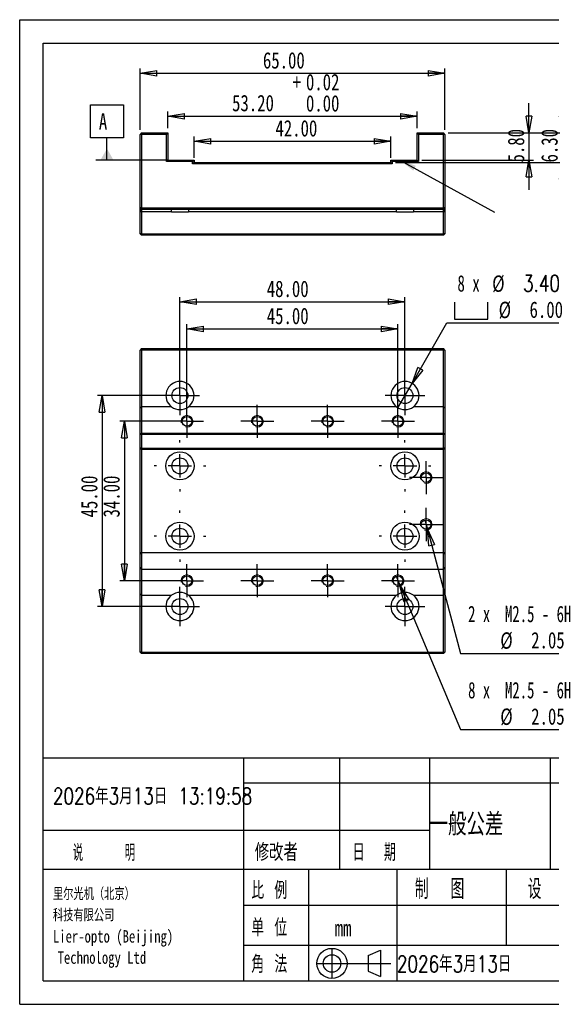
# Model space of a CAD drawing. Header units: millimetres. Extents: x 0 to 297, y 0 to 210.
# Tile 1 of 2: x 0 to 113, y 0 to 210. Entities that reach past the tile are written whole.
import ezdxf

# ---------------------------------------------------------------- set-up
doc = ezdxf.new("R2010")
doc.units = ezdxf.units.MM
doc.layers.add('图层0', color=7, linetype='Continuous', lineweight=25)
doc.styles.add('SLDTEXTSTYLE0', font='TXT', dxfattribs={"width": 0.75, "bigfont": 'bigfont'})
doc.styles.add('SLDTEXTSTYLE1', font='TXT', dxfattribs={"width": 0.75})
doc.styles.add('SLDTEXTSTYLE10', font='TXT', dxfattribs={"width": 0.660714})
doc.styles.add('SLDTEXTSTYLE2', font='TXT', dxfattribs={"width": 0.666667, "bigfont": 'bigfont'})
doc.styles.add('SLDTEXTSTYLE5', font='TXT', dxfattribs={"width": 0.666667})
doc.styles.add('SLDTEXTSTYLE8', font='TXT', dxfattribs={"width": 0.625, "bigfont": 'bigfont'})
doc.styles.add('SLDTEXTSTYLE9', font='TXT', dxfattribs={"width": 0.571429, "bigfont": 'bigfont'})
doc.dimstyles.new('SLDDIMSTYLE0', dxfattribs={"dimtxt": 3.5, "dimasz": 3.556, "dimexe": 0, "dimexo": 0.0625, "dimgap": 0.875, "dimtad": 0, "dimtih": 1, "dimtoh": 1, "dimrnd": 1e-09, "dimzin": 4, "dimdsep": 46, "dimtxsty": 'SLDTEXTSTYLE1', "dimblk1": 'NONE', "dimblk2": 'CLOSED', "dimsah": 1, "dimcen": 0, "dimadec": 0, "dimazin": 1, "dimtfac": 1, "dimtmove": 0, "dimatfit": 3, "dimldrblk": 'NONE', "dimfxl": 0, "dimfrac": 2, "dimtolj": 1, "dimtzin": 12, "dimarcsym": 0})
doc.dimstyles.new('SLDDIMSTYLE1', dxfattribs={"dimtxt": 3.5, "dimasz": 3.556, "dimexe": 0, "dimexo": 0.0625, "dimgap": 0.875, "dimtad": 0, "dimtih": 1, "dimtoh": 1, "dimdec": 6, "dimrnd": 1e-09, "dimzin": 12, "dimdsep": 46, "dimtxsty": 'SLDTEXTSTYLE1', "dimblk1": 'NONE', "dimblk2": 'CLOSED', "dimsah": 1, "dimcen": 0, "dimadec": 0, "dimazin": 3, "dimtfac": 1, "dimtmove": 0, "dimatfit": 3, "dimldrblk": 'NONE', "dimfxl": 0, "dimfrac": 2, "dimtolj": 1, "dimtzin": 12, "dimarcsym": 0})
doc.dimstyles.new('SLDDIMSTYLE2', dxfattribs={"dimtxt": 3.5, "dimasz": 3.556, "dimexe": 0, "dimexo": 0.0625, "dimgap": 0.875, "dimtad": 1, "dimrnd": 1e-09, "dimzin": 4, "dimdsep": 46, "dimtxsty": 'SLDTEXTSTYLE1', "dimblk1": 'CLOSED', "dimblk2": 'CLOSED', "dimsah": 1, "dimcen": 0.09, "dimadec": 0, "dimazin": 1, "dimtfac": 1, "dimtofl": 0, "dimtmove": 0, "dimatfit": 3, "dimldrblk": 'CLOSED', "dimfxl": 0, "dimfrac": 2, "dimtolj": 1, "dimtzin": 12, "dimarcsym": 0})
doc.dimstyles.new('SLDDIMSTYLE3', dxfattribs={"dimtxt": 3.5, "dimasz": 3.556, "dimexe": 0, "dimexo": 0.0625, "dimgap": 0.875, "dimtad": 1, "dimrnd": 1e-09, "dimzin": 4, "dimdsep": 46, "dimtxsty": 'SLDTEXTSTYLE1', "dimblk1": 'CLOSED', "dimblk2": 'CLOSED', "dimsah": 1, "dimcen": 0.09, "dimadec": 0, "dimazin": 1, "dimtfac": 1, "dimtmove": 0, "dimatfit": 0, "dimldrblk": 'CLOSED', "dimfxl": 0, "dimfrac": 2, "dimtolj": 1, "dimtzin": 12, "dimarcsym": 0})
doc.dimstyles.new('SLDDIMSTYLE6', dxfattribs={"dimtxt": 0.18, "dimasz": 3.556, "dimexe": 0, "dimexo": 0.0625, "dimgap": 0, "dimtad": 0, "dimtih": 1, "dimtoh": 1, "dimdec": 0, "dimrnd": 1e-09, "dimzin": 0, "dimdsep": 46, "dimtxsty": 'Standard', "dimsah": 1, "dimcen": 0.09, "dimadec": 0, "dimazin": 0, "dimtfac": 3.556, "dimtdec": 0, "dimtofl": 0, "dimtmove": 0, "dimatfit": 3, "dimfxl": 0, "dimfrac": 2, "dimtolj": 1, "dimtzin": 0, "dimarcsym": 0})
doc.dimstyles.new('SLDDIMSTYLE7', dxfattribs={"dimtxt": 3.5, "dimasz": 3.556, "dimexe": 0, "dimexo": 0.0625, "dimgap": 0.875, "dimtad": 1, "dimrnd": 1e-09, "dimzin": 4, "dimdsep": 46, "dimtxsty": 'SLDTEXTSTYLE1', "dimblk1": 'CLOSED', "dimblk2": 'CLOSED', "dimsah": 1, "dimcen": 0.09, "dimadec": 0, "dimazin": 1, "dimtol": 1, "dimtp": 0.02, "dimtfac": 1, "dimtofl": 0, "dimtmove": 0, "dimatfit": 3, "dimldrblk": 'CLOSED', "dimfxl": 0, "dimfrac": 2, "dimtolj": 1, "dimtzin": 0, "dimarcsym": 0})

# ---------------------------------------------------------------- blocks, each defined once
blk = doc.blocks.new('_Closed')
at = {"color": 0, "linetype": 'ByBlock', "lineweight": -2}
for p, q in [((-1, 0.166667), (0, 0)), ((-1, 0.166667), (-1, -0.166667)), ((0, 0), (-1, -0.166667)), ((0, 0), (-1, 0))]:
    blk.add_line(p, q, dxfattribs=at)
blk = doc.blocks.new('SW_SYMBOL_HOLE_SPOT')
at = {"layer": '图层0', "color": 0}
for p, q in [((0, 875), (0, 75)), ((1600, 75), (1600, 875)), ((0, 75), (1600, 75))]:
    blk.add_line(p, q, dxfattribs=at)
blk = doc.blocks.new('SW_SYMBOL_HOLE_DEPTH')
at = {"layer": '图层0', "color": 0}
for p, q in [((0, 875), (800, 875)), ((100, 555), (400, 75)), ((400, 875), (400, 75)), ((700, 555), (400, 75))]:
    blk.add_line(p, q, dxfattribs=at)
blk = doc.blocks.new('_D')
at = {"layer": '图层0'}
for p, q in [((83.68, 132.44), (91.13, 145.34)), ((91.13, 145.34), (137.01, 145.34)), ((80.68, 127.24), (83.68, 132.44))]:
    blk.add_line(p, q, dxfattribs=at)
at = {"layer": '图层0', "xscale": 0.004470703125, "yscale": 0.004470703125, "zscale": 0.004470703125}
for name, p in [('SW_SYMBOL_HOLE_SPOT', (92.72, 145.82)), ('SW_SYMBOL_HOLE_DEPTH', (119.08, 145.82))]:
    blk.add_blockref(name, p, dxfattribs=at)
at = {"layer": '图层0', "xscale": 3.556, "yscale": 3.556, "rotation": 240.0000000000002}
blk.add_blockref('_Closed', (83.68, 132.44, 5.4), dxfattribs=at)
at = {"layer": '图层0', "char_height": 3.5, "attachment_point": 1}
for s, insert, style in [('8 x', (93.37, 155.51), 'SLDTEXTSTYLE5'), ('%%c', (100.78, 155.46), 'SLDTEXTSTYLE1'), ('3.40 完全贯穿', (107.37, 155.51), 'SLDTEXTSTYLE0'), ('%%c', (102.16, 149.85), 'SLDTEXTSTYLE1'), ('6.00', (108.75, 149.9), 'SLDTEXTSTYLE1'), ('11.00', (125.39, 149.9), 'SLDTEXTSTYLE1')]:
    blk.add_mtext(s, dxfattribs=dict(at, insert=insert, style=style))
blk = doc.blocks.new('_None')
blk = doc.blocks.new('_D_1')
at = {"layer": '图层0'}
for p, q in [((80.28, 91.28), (81.08, 89.39)), ((81.08, 89.39), (94.05, 58.58)), ((94.05, 58.58), (141.65, 58.58))]:
    blk.add_line(p, q, dxfattribs=at)
at = {"layer": '图层0', "xscale": 3.556, "yscale": 3.556, "rotation": 112.8309004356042}
blk.add_blockref('_Closed', (81.08, 89.39, 5.4), dxfattribs=at)
at = {"layer": '图层0', "xscale": 0.004470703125, "yscale": 0.004470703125, "zscale": 0.004470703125}
for p in [(126.3, 64.67), (119.43, 59.06)]:
    blk.add_blockref('SW_SYMBOL_HOLE_DEPTH', p, dxfattribs=at)
at = {"layer": '图层0', "char_height": 3.5, "attachment_point": 1}
for s, insert, style in [('8 x  M2.5 - 6H', (95.64, 68.75), 'SLDTEXTSTYLE10'), ('5.00', (132.62, 68.75), 'SLDTEXTSTYLE1'), ('%%c', (102.51, 63.09), 'SLDTEXTSTYLE1'), ('2.05', (109.1, 63.14), 'SLDTEXTSTYLE1'), ('6.35', (125.74, 63.14), 'SLDTEXTSTYLE1')]:
    blk.add_mtext(s, dxfattribs=dict(at, insert=insert, style=style))
blk = doc.blocks.new('_D_2')
at = {"layer": '图层0'}
for p, q in [((86.42, 103.33), (86.95, 101.35)), ((86.95, 101.35), (94.05, 74.83)), ((94.05, 74.83), (141.65, 74.83))]:
    blk.add_line(p, q, dxfattribs=at)
at = {"layer": '图层0', "xscale": 3.556, "yscale": 3.556, "rotation": 105.0000000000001}
blk.add_blockref('_Closed', (86.95, 101.35, 5.4), dxfattribs=at)
at = {"layer": '图层0', "xscale": 0.004470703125, "yscale": 0.004470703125, "zscale": 0.004470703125}
for p in [(126.3, 80.93), (119.43, 75.32)]:
    blk.add_blockref('SW_SYMBOL_HOLE_DEPTH', p, dxfattribs=at)
at = {"layer": '图层0', "char_height": 3.5, "attachment_point": 1}
for s, insert, style in [('2 x  M2.5 - 6H', (95.64, 85.01), 'SLDTEXTSTYLE10'), ('5.00', (132.62, 85.01), 'SLDTEXTSTYLE1'), ('%%c', (102.51, 79.34), 'SLDTEXTSTYLE1'), ('2.05', (109.1, 79.4), 'SLDTEXTSTYLE1'), ('6.35', (125.74, 79.4), 'SLDTEXTSTYLE1')]:
    blk.add_mtext(s, dxfattribs=dict(at, insert=insert, style=style))
blk = doc.blocks.new('_D_3')
at = {"layer": '图层0'}
for p, q in [((34.18, 130.84), (34.18, 150.84)), ((34.18, 149.84), (82.18, 149.84)), ((82.18, 130.84), (82.18, 150.84))]:
    blk.add_line(p, q, dxfattribs=at)
at = {"layer": '图层0', "xscale": 3.556, "yscale": 3.556, "rotation": 180.0000000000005}
blk.add_blockref('_Closed', (34.18, 149.84, 5.4), dxfattribs=at)
at = {"layer": '图层0', "xscale": 3.556, "yscale": 3.556}
blk.add_blockref('_Closed', (82.18, 149.84, 5.4), dxfattribs=at)
at = {"layer": '图层0', "insert": (52.7, 154.35), "char_height": 3.5, "attachment_point": 1, "style": 'SLDTEXTSTYLE1'}
blk.add_mtext('48.00', dxfattribs=at)
blk = doc.blocks.new('_D_4')
at = {"layer": '图层0'}
for p, q in [((33.18, 129.84), (16.58, 129.84)), ((17.58, 129.84), (17.58, 84.84)), ((33.18, 84.84), (16.58, 84.84))]:
    blk.add_line(p, q, dxfattribs=at)
at = {"layer": '图层0', "xscale": 3.556, "yscale": 3.556}
for p, rotation in [((17.58, 129.84, 5.4), 90.0000000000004), ((17.58, 84.84, 5.4), 270.0000000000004)]:
    blk.add_blockref('_Closed', p, dxfattribs=dict(at, rotation=rotation))
at = {"layer": '图层0', "insert": (13.07, 103.84), "char_height": 3.5, "attachment_point": 1, "rotation": 90, "style": 'SLDTEXTSTYLE1'}
blk.add_mtext('45.00', dxfattribs=at)
blk = doc.blocks.new('_D_5')
at = {"layer": '图层0'}
for p, q in [((34.68, 124.34), (21.33, 124.34)), ((22.33, 124.34), (22.33, 90.34)), ((34.68, 90.34), (21.33, 90.34))]:
    blk.add_line(p, q, dxfattribs=at)
at = {"layer": '图层0', "xscale": 3.556, "yscale": 3.556}
for p, rotation in [((22.33, 124.34, 5.4), 90.0000000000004), ((22.33, 90.34, 5.4), 270.0000000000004)]:
    blk.add_blockref('_Closed', p, dxfattribs=dict(at, rotation=rotation))
at = {"layer": '图层0', "insert": (17.82, 103.84), "char_height": 3.5, "attachment_point": 1, "rotation": 90, "style": 'SLDTEXTSTYLE1'}
blk.add_mtext('34.00', dxfattribs=at)
blk = doc.blocks.new('_D_6')
at = {"layer": '图层0'}
for p, q in [((35.68, 125.34), (35.68, 145.05)), ((80.68, 125.34), (80.68, 145.05)), ((35.68, 144.05), (80.68, 144.05))]:
    blk.add_line(p, q, dxfattribs=at)
at = {"layer": '图层0', "xscale": 3.556, "yscale": 3.556, "rotation": 180.0000000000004}
blk.add_blockref('_Closed', (35.68, 144.05, 5.4), dxfattribs=at)
at = {"layer": '图层0', "xscale": 3.556, "yscale": 3.556}
blk.add_blockref('_Closed', (80.68, 144.05, 5.4), dxfattribs=at)
at = {"layer": '图层0', "insert": (52.7, 148.57), "char_height": 3.5, "attachment_point": 1, "style": 'SLDTEXTSTYLE1'}
blk.add_mtext('45.00', dxfattribs=at)
blk = doc.blocks.new('SW_CENTERMARKSYMBOL_0')
at = {"layer": '图层0', "color": 0}
for p, q in [((0, 2.5), (0, 3.525)), ((0, 0), (0, 2.5)), ((-2.5, 0), (-3.525, 0)), ((0, 0), (-2.5, 0)), ((0, 0), (0, -2.5)), ((0, 0), (2.5, 0)), ((2.5, 0), (3.525, 0)), ((0, -2.5), (0, -3.525))]:
    blk.add_line(p, q, dxfattribs=at)
blk = doc.blocks.new('SW_CENTERMARKSYMBOL_1')
at = {"layer": '图层0', "color": 0}
for p, q in [((0, 2.5), (0, 3.525)), ((0, 0), (0, 2.5)), ((-2.5, 0), (-3.525, 0)), ((0, 0), (-2.5, 0)), ((0, 0), (0, -2.5)), ((0, 0), (2.5, 0)), ((2.5, 0), (3.525, 0)), ((0, -2.5), (0, -3.525))]:
    blk.add_line(p, q, dxfattribs=at)
blk = doc.blocks.new('SW_CENTERMARKSYMBOL_2')
at = {"layer": '图层0', "color": 0}
for p, q in [((0, 2.5), (0, 3.525)), ((0, 0), (0, 2.5)), ((-2.5, 0), (-3.525, 0)), ((0, 0), (-2.5, 0)), ((0, 0), (0, -2.5)), ((0, 0), (2.5, 0)), ((2.5, 0), (3.525, 0)), ((0, -2.5), (0, -3.525))]:
    blk.add_line(p, q, dxfattribs=at)
blk = doc.blocks.new('SW_CENTERMARKSYMBOL_3')
at = {"layer": '图层0', "color": 0}
for p, q in [((0, 2.5), (0, 3.525)), ((0, 0), (0, 2.5)), ((-2.5, 0), (-3.525, 0)), ((0, 0), (-2.5, 0)), ((0, 0), (0, -2.5)), ((0, 0), (2.5, 0)), ((2.5, 0), (3.525, 0)), ((0, -2.5), (0, -3.525))]:
    blk.add_line(p, q, dxfattribs=at)
blk = doc.blocks.new('SW_CENTERMARKSYMBOL_4')
at = {"layer": '图层0', "color": 0}
for p, q in [((0, 2.5), (0, 3.525)), ((0, 0), (0, 2.5)), ((-2.5, 0), (-3.525, 0)), ((0, 0), (-2.5, 0)), ((0, 0), (0, -2.5)), ((0, 0), (2.5, 0)), ((2.5, 0), (3.525, 0)), ((0, -2.5), (0, -3.525))]:
    blk.add_line(p, q, dxfattribs=at)
blk = doc.blocks.new('SW_CENTERMARKSYMBOL_5')
at = {"layer": '图层0', "color": 0}
for p, q in [((0, 2.5), (0, 3.525)), ((0, 0), (0, 2.5)), ((-2.5, 0), (-3.525, 0)), ((0, 0), (-2.5, 0)), ((0, 0), (0, -2.5)), ((0, 0), (2.5, 0)), ((2.5, 0), (3.525, 0)), ((0, -2.5), (0, -3.525))]:
    blk.add_line(p, q, dxfattribs=at)
blk = doc.blocks.new('SW_CENTERMARKSYMBOL_6')
at = {"layer": '图层0', "color": 0}
for p, q in [((0, 2.5), (0, 3.525)), ((0, 0), (0, 2.5)), ((-2.5, 0), (-3.525, 0)), ((0, 0), (-2.5, 0)), ((0, 0), (0, -2.5)), ((0, 0), (2.5, 0)), ((2.5, 0), (3.525, 0)), ((0, -2.5), (0, -3.525))]:
    blk.add_line(p, q, dxfattribs=at)
blk = doc.blocks.new('SW_CENTERMARKSYMBOL_7')
at = {"layer": '图层0', "color": 0}
for p, q in [((0, 2.5), (0, 3.525)), ((0, 0), (0, 2.5)), ((-2.5, 0), (-3.525, 0)), ((0, 0), (-2.5, 0)), ((0, 0), (0, -2.5)), ((0, 0), (2.5, 0)), ((2.5, 0), (3.525, 0)), ((0, -2.5), (0, -3.525))]:
    blk.add_line(p, q, dxfattribs=at)
blk = doc.blocks.new('SW_CENTERMARKSYMBOL_8')
at = {"layer": '图层0', "color": 0}
for p, q in [((0, 2.5), (0, 4.2)), ((0, 0), (0, 2.5)), ((-2.5, 0), (-4.2, 0)), ((0, 0), (-2.5, 0)), ((0, 0), (0, -2.5)), ((0, 0), (2.5, 0)), ((2.5, 0), (4.2, 0)), ((0, -2.5), (0, -4.2))]:
    blk.add_line(p, q, dxfattribs=at)
blk = doc.blocks.new('SW_CENTERMARKSYMBOL_9')
at = {"layer": '图层0', "color": 0}
for p, q in [((0, 5), (0, 5.5)), ((0, 0), (0, 2.5)), ((-5, 0), (-5.5, 0)), ((0, 0), (-2.5, 0)), ((0, 0), (0, -2.5)), ((0, 0), (2.5, 0)), ((5, 0), (5.5, 0)), ((0, -5), (0, -5.5))]:
    blk.add_line(p, q, dxfattribs=at)
blk = doc.blocks.new('SW_CENTERMARKSYMBOL_10')
at = {"layer": '图层0', "color": 0}
for p, q in [((0, 5), (0, 5.5)), ((0, 0), (0, 2.5)), ((-5, 0), (-5.5, 0)), ((0, 0), (-2.5, 0)), ((0, 0), (0, -2.5)), ((0, 0), (2.5, 0)), ((5, 0), (5.5, 0)), ((0, -5), (0, -5.5))]:
    blk.add_line(p, q, dxfattribs=at)
blk = doc.blocks.new('SW_CENTERMARKSYMBOL_11')
at = {"layer": '图层0', "color": 0}
for p, q in [((0, 2.5), (0, 4.2)), ((0, 0), (0, 2.5)), ((-2.5, 0), (-4.2, 0)), ((0, 0), (-2.5, 0)), ((0, 0), (0, -2.5)), ((0, 0), (2.5, 0)), ((2.5, 0), (4.2, 0)), ((0, -2.5), (0, -4.2))]:
    blk.add_line(p, q, dxfattribs=at)
blk = doc.blocks.new('SW_CENTERMARKSYMBOL_12')
at = {"layer": '图层0', "color": 0}
for p, q in [((0, 2.5), (0, 4.2)), ((0, 0), (0, 2.5)), ((-2.5, 0), (-4.2, 0)), ((0, 0), (-2.5, 0)), ((0, 0), (0, -2.5)), ((0, 0), (2.5, 0)), ((2.5, 0), (4.2, 0)), ((0, -2.5), (0, -4.2))]:
    blk.add_line(p, q, dxfattribs=at)
blk = doc.blocks.new('SW_CENTERMARKSYMBOL_13')
at = {"layer": '图层0', "color": 0}
for p, q in [((0, 5), (0, 5.5)), ((0, 0), (0, 2.5)), ((-5, 0), (-5.5, 0)), ((0, 0), (-2.5, 0)), ((0, 0), (0, -2.5)), ((0, 0), (2.5, 0)), ((5, 0), (5.5, 0)), ((0, -5), (0, -5.5))]:
    blk.add_line(p, q, dxfattribs=at)
blk = doc.blocks.new('SW_CENTERMARKSYMBOL_14')
at = {"layer": '图层0', "color": 0}
for p, q in [((0, 5), (0, 5.5)), ((0, 0), (0, 2.5)), ((-5, 0), (-5.5, 0)), ((0, 0), (-2.5, 0)), ((0, 0), (0, -2.5)), ((0, 0), (2.5, 0)), ((5, 0), (5.5, 0)), ((0, -5), (0, -5.5))]:
    blk.add_line(p, q, dxfattribs=at)
blk = doc.blocks.new('SW_CENTERMARKSYMBOL_15')
at = {"layer": '图层0', "color": 0}
for p, q in [((0, 2.5), (0, 4.2)), ((0, 0), (0, 2.5)), ((-2.5, 0), (-4.2, 0)), ((0, 0), (-2.5, 0)), ((0, 0), (0, -2.5)), ((0, 0), (2.5, 0)), ((2.5, 0), (4.2, 0)), ((0, -2.5), (0, -4.2))]:
    blk.add_line(p, q, dxfattribs=at)
blk = doc.blocks.new('SW_CENTERMARKSYMBOL_16')
at = {"layer": '图层0', "color": 0}
for p, q in [((0, 2.5), (0, 3.525)), ((0, 0), (0, 2.5)), ((-2.5, 0), (-3.525, 0)), ((0, 0), (-2.5, 0)), ((0, 0), (0, -2.5)), ((0, 0), (2.5, 0)), ((2.5, 0), (3.525, 0)), ((0, -2.5), (0, -3.525))]:
    blk.add_line(p, q, dxfattribs=at)
blk = doc.blocks.new('SW_CENTERMARKSYMBOL_17')
at = {"layer": '图层0', "color": 0}
for p, q in [((0, 2.5), (0, 3.525)), ((0, 0), (0, 2.5)), ((-2.5, 0), (-3.525, 0)), ((0, 0), (-2.5, 0)), ((0, 0), (0, -2.5)), ((0, 0), (2.5, 0)), ((2.5, 0), (3.525, 0)), ((0, -2.5), (0, -3.525))]:
    blk.add_line(p, q, dxfattribs=at)
blk = doc.blocks.new('_D_18')
at = {"layer": '图层0'}
for p, q in [((37.18, 180.54), (37.18, 185.08)), ((79.18, 180.54), (79.18, 185.08)), ((37.18, 184.08), (79.18, 184.08))]:
    blk.add_line(p, q, dxfattribs=at)
at = {"layer": '图层0', "xscale": 3.556, "yscale": 3.556, "rotation": 180.0000000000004}
blk.add_blockref('_Closed', (37.18, 184.08), dxfattribs=at)
at = {"layer": '图层0', "xscale": 3.556, "yscale": 3.556}
blk.add_blockref('_Closed', (79.18, 184.08), dxfattribs=at)
at = {"layer": '图层0', "insert": (54.55, 188.59), "char_height": 3.5, "attachment_point": 1, "style": 'SLDTEXTSTYLE1'}
blk.add_mtext('42.00', dxfattribs=at)
blk = doc.blocks.new('_D_19')
at = {"layer": '图层0'}
for p, q in [((31.58, 186.84), (31.58, 190.4)), ((31.58, 189.4), (84.78, 189.4)), ((84.78, 186.84), (84.78, 190.4))]:
    blk.add_line(p, q, dxfattribs=at)
at = {"layer": '图层0', "xscale": 3.556, "yscale": 3.556, "rotation": 180.0000000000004}
blk.add_blockref('_Closed', (31.58, 189.4), dxfattribs=at)
at = {"layer": '图层0', "xscale": 3.556, "yscale": 3.556}
blk.add_blockref('_Closed', (84.78, 189.4), dxfattribs=at)
at = {"layer": '图层0', "char_height": 3.5, "attachment_point": 1, "style": 'SLDTEXTSTYLE1'}
for s, insert in [('+', (58.23, 198.44)), ('0.02', (61.06, 198.44)), ('53.20', (45.3, 193.97)), ('0.00', (61.06, 193.91))]:
    blk.add_mtext(s, dxfattribs=dict(at, insert=insert))
blk = doc.blocks.new('_D_20')
at = {"layer": '图层0'}
for p, q in [((25.68, 186.54), (25.68, 199.57)), ((90.68, 186.54), (90.68, 199.57)), ((25.68, 198.57), (90.68, 198.57))]:
    blk.add_line(p, q, dxfattribs=at)
at = {"layer": '图层0', "xscale": 3.556, "yscale": 3.556, "rotation": 180.0000000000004}
blk.add_blockref('_Closed', (25.68, 198.57), dxfattribs=at)
at = {"layer": '图层0', "xscale": 3.556, "yscale": 3.556}
blk.add_blockref('_Closed', (90.68, 198.57), dxfattribs=at)
at = {"layer": '图层0', "insert": (51.88, 203.08), "char_height": 3.5, "attachment_point": 1, "style": 'SLDTEXTSTYLE1'}
blk.add_mtext('65.00', dxfattribs=at)
blk = doc.blocks.new('_D_21')
at = {"layer": '图层0'}
for p, q in [((108.62, 185.84), (108.62, 192.19)), ((91.38, 185.84), (109.62, 185.84)), ((108.62, 185.84), (108.62, 180.04)), ((85.78, 180.04), (109.62, 180.04)), ((108.62, 180.04), (108.62, 173.69))]:
    blk.add_line(p, q, dxfattribs=at)
at = {"layer": '图层0', "xscale": 3.556, "yscale": 3.556}
for p, rotation in [((108.62, 185.84), 270.0000000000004), ((108.62, 180.04), 90.0000000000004)]:
    blk.add_blockref('_Closed', p, dxfattribs=dict(at, rotation=rotation))
at = {"layer": '图层0', "insert": (104.11, 179.55), "char_height": 3.5, "attachment_point": 1, "rotation": 90, "style": 'SLDTEXTSTYLE1'}
blk.add_mtext('5.80', dxfattribs=at)
blk = doc.blocks.new('_D_22')
at = {"layer": '图层0'}
for p, q in [((115.75, 185.84), (115.75, 192.19)), ((91.38, 185.84), (116.75, 185.84)), ((115.75, 179.54), (115.75, 185.84)), ((80.18, 179.54), (116.75, 179.54)), ((115.75, 179.54), (115.75, 173.19))]:
    blk.add_line(p, q, dxfattribs=at)
at = {"layer": '图层0', "xscale": 3.556, "yscale": 3.556}
for p, rotation in [((115.75, 185.84), 270.0000000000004), ((115.75, 179.54), 90.0000000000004)]:
    blk.add_blockref('_Closed', p, dxfattribs=dict(at, rotation=rotation))
at = {"layer": '图层0', "insert": (111.24, 179.55), "char_height": 3.5, "attachment_point": 1, "rotation": 90, "style": 'SLDTEXTSTYLE1'}
blk.add_mtext('6.30', dxfattribs=at)
blk = doc.blocks.new('SW_DATUMTAG_0')
at = {"layer": '图层0', "color": 0}
for p, q in [((-1.77, -0.72), (-1.77, 6.28)), ((-1.77, 6.28), (5.23, 6.28)), ((5.23, 6.28), (5.23, -0.72)), ((5.23, -0.72), (-1.77, -0.72)), ((1.73, -5.49), (1.73, -0.72)), ((14.69, -5.49), (-0.67, -5.49))]:
    blk.add_line(p, q, dxfattribs=at)
blk.add_solid([(3.13, -5.49), (0.33, -5.49), (1.73, -3.04)], dxfattribs=at)
at = {"layer": '图层0', "color": 0, "insert": (0, 4.51), "char_height": 3.5, "attachment_point": 1, "style": 'SLDTEXTSTYLE1'}
blk.add_mtext('A', dxfattribs=at)

msp = doc.modelspace()

# ---------------------------------------------------------------- linework, layer by layer
at = {"color": 7, "linetype": 'Continuous', "lineweight": 25}
for p, q in [((25.9809883, 185.8438423), (25.6809883, 185.5438423)), ((25.9809883, 185.5438423), (25.6809883, 185.5438423)), ((25.6809883, 169.8438423), (25.6809883, 185.5438423)), ((25.9809883, 185.5438423), (25.9809883, 185.8438423)), ((25.9809883, 185.8438423), (31.5809883, 185.8438423)), ((25.9809883, 185.5438423), (25.9809883, 169.8438423)), ((31.2809883, 185.5438423), (25.9809883, 185.5438423)), ((31.2809883, 185.5438423), (31.5809883, 185.8438423)), ((31.2809883, 179.7438423), (31.2809883, 185.5438423)), ((31.5809883, 185.8438423), (31.5809883, 180.0438423)), ((84.7809883, 185.8438423), (90.3809883, 185.8438423)), ((84.7809883, 185.8438423), (85.0809883, 185.5438423)), ((84.7809883, 180.0438423), (84.7809883, 185.8438423)), ((90.3809883, 185.5438423), (85.0809883, 185.5438423)), ((85.0809883, 185.5438423), (85.0809883, 179.7438423)), ((90.3809883, 185.8438423), (90.3809883, 185.5438423)), ((90.6809883, 185.5438423), (90.3809883, 185.8438423)), ((90.3809883, 169.8438423), (90.3809883, 185.5438423)), ((90.6809883, 185.5438423), (90.3809883, 185.5438423)), ((90.6809883, 185.5438423), (90.6809883, 169.8438423)), ((31.2809883, 179.7438423), (31.5809883, 180.0438423)), ((36.8809883, 179.7438423), (31.2809883, 179.7438423)), ((31.5809883, 180.0438423), (37.1809883, 180.0438423)), ((36.8809883, 179.7438423), (37.1809883, 180.0438423)), ((36.8809883, 179.2438423), (36.8809883, 179.7438423)), ((37.1809883, 179.5438423), (36.8809883, 179.2438423)), ((79.4809883, 179.2438423), (36.8809883, 179.2438423)), ((37.1809883, 180.0438423), (37.1809883, 179.5438423)), ((37.1809883, 179.5438423), (79.1809883, 179.5438423)), ((79.1809883, 179.5438423), (79.1809883, 180.0438423)), ((79.1809883, 180.0438423), (79.4809883, 179.7438423)), ((79.1809883, 180.0438423), (84.7809883, 180.0438423)), ((79.1809883, 179.5438423), (79.4809883, 179.2438423)), ((79.4809883, 179.7438423), (79.4809883, 179.2438423)), ((85.0809883, 179.7438423), (79.4809883, 179.7438423)), ((84.7809883, 180.0438423), (85.0809883, 179.7438423)), ((25.9809883, 169.8438423), (25.6809883, 169.8438423)), ((25.9809883, 169.5438423), (25.6809883, 169.8438423)), ((25.6809883, 169.3438423), (25.6809883, 169.8438423)), ((25.9809883, 169.0438423), (25.6809883, 169.3438423)), ((25.6809883, 164.3438423), (25.6809883, 169.3438423)), ((25.9809883, 169.8438423), (90.3809883, 169.8438423)), ((25.9809883, 169.8438423), (25.9809883, 169.5438423)), ((90.3809883, 169.5438423), (25.9809883, 169.5438423)), ((25.9809883, 169.5438423), (25.9809883, 169.0438423)), ((32.3809883, 169.0438423), (25.9809883, 169.0438423)), ((25.9809883, 169.0438423), (25.9809883, 164.3438423)), ((32.3809883, 169.0438423), (32.3809883, 169.5438423)), ((32.3809883, 169.0438423), (35.9809883, 169.0438423)), ((35.9809883, 169.5438423), (35.9809883, 169.0438423)), ((80.3809883, 169.0438423), (35.9809883, 169.0438423)), ((80.3809883, 169.0438423), (80.3809883, 169.5438423)), ((80.3809883, 169.0438423), (83.9809883, 169.0438423)), ((83.9809883, 169.5438423), (83.9809883, 169.0438423)), ((90.3809883, 169.0438423), (83.9809883, 169.0438423)), ((90.6809883, 169.8438423), (90.3809883, 169.8438423)), ((90.6809883, 169.8438423), (90.3809883, 169.5438423)), ((90.3809883, 169.8438423), (90.3809883, 169.5438423)), ((90.3809883, 169.0438423), (90.3809883, 169.5438423)), ((90.6809883, 169.3438423), (90.3809883, 169.0438423)), ((90.3809883, 164.3438423), (90.3809883, 169.0438423)), ((90.6809883, 169.8438423), (90.6809883, 169.3438423)), ((90.6809883, 169.3438423), (90.6809883, 164.3438423)), ((25.9809883, 164.3438423), (25.6809883, 164.3438423)), ((25.9809883, 164.0438423), (25.6809883, 164.3438423)), ((25.9809883, 164.3438423), (90.3809883, 164.3438423)), ((25.9809883, 164.3438423), (25.9809883, 164.0438423)), ((90.3809883, 164.0438423), (25.9809883, 164.0438423)), ((90.6809883, 164.3438423), (90.3809883, 164.3438423)), ((90.6809883, 164.3438423), (90.3809883, 164.0438423)), ((90.3809883, 164.3438423), (90.3809883, 164.0438423)), ((25.9809883, 139.8392441), (25.6809883, 139.5392441)), ((25.9809883, 139.5392441), (25.6809883, 139.5392441)), ((25.6809883, 127.1392441), (25.6809883, 139.5392441)), ((25.9809883, 139.8392441), (90.3809883, 139.8392441)), ((25.9809883, 139.8392441), (25.9809883, 139.5392441)), ((25.9809883, 139.5392441), (25.9809883, 127.4392441)), ((90.3809883, 139.5392441), (25.9809883, 139.5392441)), ((90.3809883, 139.8392441), (90.3809883, 139.5392441)), ((90.6809883, 139.5392441), (90.3809883, 139.8392441)), ((90.3809883, 127.4392441), (90.3809883, 139.5392441)), ((90.6809883, 139.5392441), (90.3809883, 139.5392441)), ((90.6809883, 139.5392441), (90.6809883, 127.1392441)), ((25.9809883, 127.4392441), (25.6809883, 127.1392441)), ((25.6809883, 121.5392441), (25.6809883, 127.1392441)), ((25.9809883, 127.4392441), (25.9809883, 121.8392441)), ((32.3809883, 127.4392441), (25.9809883, 127.4392441)), ((80.3809883, 127.4392441), (35.9809883, 127.4392441)), ((90.3809883, 127.4392441), (83.9809883, 127.4392441)), ((90.3809883, 121.8392441), (90.3809883, 127.4392441)), ((90.6809883, 127.1392441), (90.3809883, 127.4392441)), ((90.6809883, 127.1392441), (90.6809883, 121.5392441)), ((25.9809883, 121.8392441), (25.6809883, 121.5392441)), ((25.9809883, 121.8392441), (90.3809883, 121.8392441)), ((25.9809883, 121.8392441), (25.9809883, 121.5392441)), ((90.3809883, 121.8392441), (90.3809883, 121.5392441)), ((90.6809883, 121.5392441), (90.3809883, 121.8392441)), ((25.9809883, 121.5392441), (25.6809883, 121.5392441)), ((25.6809883, 118.6392441), (25.6809883, 121.5392441)), ((90.3809883, 121.5392441), (25.9809883, 121.5392441)), ((25.9809883, 121.5392441), (25.9809883, 118.6392441)), ((90.3809883, 118.6392441), (90.3809883, 121.5392441)), ((90.6809883, 121.5392441), (90.3809883, 121.5392441)), ((90.6809883, 121.5392441), (90.6809883, 118.6392441)), ((25.6809883, 118.6392441), (25.9809883, 118.3392441)), ((25.9809883, 118.6392441), (25.6809883, 118.6392441)), ((25.6809883, 96.0392441), (25.6809883, 118.6392441)), ((25.9809883, 118.6392441), (25.9809883, 118.3392441)), ((25.9809883, 118.6392441), (90.3809883, 118.6392441)), ((90.3809883, 118.3392441), (25.9809883, 118.3392441)), ((25.9809883, 118.3392441), (25.9809883, 96.3392441)), ((90.6809883, 118.6392441), (90.3809883, 118.3392441)), ((90.3809883, 118.6392441), (90.3809883, 118.3392441)), ((90.6809883, 118.6392441), (90.3809883, 118.6392441)), ((90.3809883, 96.3392441), (90.3809883, 118.3392441)), ((90.6809883, 118.6392441), (90.6809883, 96.0392441)), ((25.6809883, 96.0392441), (25.9809883, 96.3392441)), ((25.6809883, 93.1392441), (25.6809883, 96.0392441)), ((25.9809883, 96.3392441), (25.9809883, 92.8392441)), ((25.9809883, 96.3392441), (90.3809883, 96.3392441)), ((90.3809883, 92.8392441), (90.3809883, 96.3392441)), ((90.3809883, 96.3392441), (90.6809883, 96.0392441)), ((90.6809883, 96.0392441), (90.6809883, 93.1392441)), ((25.6809883, 93.1392441), (25.9809883, 92.8392441)), ((25.6809883, 87.5392441), (25.6809883, 93.1392441)), ((25.9809883, 92.8392441), (90.3809883, 92.8392441)), ((25.9809883, 92.8392441), (25.9809883, 87.2392441)), ((90.3809883, 92.8392441), (90.6809883, 93.1392441)), ((90.3809883, 87.2392441), (90.3809883, 92.8392441)), ((90.6809883, 93.1392441), (90.6809883, 87.5392441)), ((25.6809883, 87.5392441), (25.9809883, 87.2392441)), ((25.6809883, 75.1392441), (25.6809883, 87.5392441)), ((25.9809883, 87.2392441), (32.3809883, 87.2392441)), ((25.9809883, 87.2392441), (25.9809883, 75.1392441)), ((35.9809883, 87.2392441), (80.3809883, 87.2392441)), ((83.9809883, 87.2392441), (90.3809883, 87.2392441)), ((90.3809883, 87.2392441), (90.6809883, 87.5392441)), ((90.3809883, 75.1392441), (90.3809883, 87.2392441)), ((90.6809883, 87.5392441), (90.6809883, 75.1392441)), ((25.9809883, 75.1392441), (25.6809883, 75.1392441)), ((25.6809883, 75.1392441), (25.9809883, 74.8392441)), ((25.9809883, 75.1392441), (90.3809883, 75.1392441)), ((25.9809883, 75.1392441), (25.9809883, 74.8392441)), ((90.3809883, 74.8392441), (25.9809883, 74.8392441)), ((90.3809883, 75.1392441), (90.6809883, 75.1392441)), ((90.3809883, 74.8392441), (90.6809883, 75.1392441)), ((90.3809883, 75.1392441), (90.3809883, 74.8392441))]:
    msp.add_line(p, q, dxfattribs=at)
for centre, radius in [((34.1809883, 129.8392441), 1.7), ((82.1809883, 129.8392441), 1.7), ((35.6809883, 124.3392441), 1.025), ((50.6809883, 124.3392441), 1.025), ((65.6809883, 124.3392441), 1.025), ((80.6809883, 124.3392441), 1.025), ((34.1809883, 114.8392441), 3), ((82.1809883, 114.8392441), 3), ((34.1809883, 114.8392441), 1.7), ((82.1809883, 114.8392441), 1.7), ((86.6809883, 112.3392441), 1.025), ((86.6809883, 102.3392441), 1.025), ((34.1809883, 99.8392441), 3), ((34.1809883, 99.8392441), 1.7), ((82.1809883, 99.8392441), 3), ((82.1809883, 99.8392441), 1.7), ((35.6809883, 90.3392441), 1.025), ((50.6809883, 90.3392441), 1.025), ((65.6809883, 90.3392441), 1.025), ((80.6809883, 90.3392441), 1.025), ((34.1809883, 84.8392441), 1.7), ((82.1809883, 84.8392441), 1.7)]:
    msp.add_circle(centre, radius, dxfattribs=at)
for centre, start, end in [((34.1809883, 129.8392441), 306.869897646, 233.130102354), ((82.1809883, 129.8392441), 306.869897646, 233.130102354), ((34.1809883, 129.8392441), 233.130102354, 306.869897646), ((82.1809883, 129.8392441), 233.130102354, 306.869897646), ((34.1809883, 84.8392441), 126.869897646, 53.130102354), ((34.1809883, 84.8392441), 53.130102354, 126.869897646), ((82.1809883, 84.8392441), 126.869897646, 53.130102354), ((82.1809883, 84.8392441), 53.130102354, 126.869897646)]:
    msp.add_arc(centre, 3, start, end, dxfattribs=at)
at = {"color": 7, "linetype": 'Continuous', "lineweight": 18}
for centre in [(35.6809883, 124.3392441), (50.6809883, 124.3392441), (65.6809883, 124.3392441), (80.6809883, 124.3392441), (86.6809883, 112.3392441), (86.6809883, 102.3392441), (35.6809883, 90.3392441), (50.6809883, 90.3392441), (65.6809883, 90.3392441), (80.6809883, 90.3392441)]:
    msp.add_arc(centre, 1.25, 255, 195, dxfattribs=at)
at = {"layer": '图层0'}
for p, q in [((0, 0), (0, 210)), ((0, 210), (297, 210)), ((5, 4.9828915), (5, 204.9828915)), ((5, 204.9828915), (292, 204.9828915)), ((113.1767214, 52.5), (113.1767214, 28.7414458)), ((292, 52.5), (5, 52.5)), ((47.7573077, 52.5), (47.7573077, 4.9828915)), ((68.1924122, 52.5), (68.1924122, 28.7414458)), ((87.3779134, 52.5), (87.3779134, 28.7414458)), ((47.7573077, 47.2066813), (221.3534427, 47.2066813)), ((5, 37.1421561), (47.7573077, 37.1421561)), ((47.7573077, 37.1421561), (87.3779134, 37.1421561)), ((221.3534427, 28.7414458), (5, 28.7414458)), ((61.5960298, 28.7414458), (61.5960298, 4.9828915)), ((80.4670145, 28.7414458), (80.4670145, 4.9828915)), ((103.741229, 28.7414458), (103.741229, 12.6098759)), ((221.3534427, 21.0625238), (47.7573077, 21.0625238)), ((47.7573077, 12.6098759), (198, 12.6098759)), ((66.6032307, 11.9364443), (66.6032307, 5.5010911)), ((74.359649, 10.3854361), (76.9878569, 11.5392834)), ((76.9878569, 11.5392834), (76.9878569, 5.8982519)), ((63.3855541, 8.7187677), (79.1673464, 8.7187677)), ((74.359649, 10.3854361), (74.359649, 7.0520993)), ((5, 4.9828915), (292, 4.9828915)), ((0, 0), (297, 0))]:
    msp.add_line(p, q, dxfattribs=at)
at = {"layer": '图层0', "color": 7, "linetype": 'Continuous', "lineweight": 25}
msp.add_line((74.359649, 7.0520993), (76.9878569, 5.8982519), dxfattribs=at)
at = {"layer": '图层0'}
for radius in [3.2176766, 1.8666968]:
    msp.add_circle((66.6032307, 8.7187677), radius, dxfattribs=at)

# ---------------------------------------------------------------- block references
for name, p in [('SW_DATUMTAG_0', (16.8862103, 185.53579)), ('SW_CENTERMARKSYMBOL_15', (34.1809883, 129.8392441)), ('SW_CENTERMARKSYMBOL_8', (82.1809883, 129.8392441)), ('SW_CENTERMARKSYMBOL_7', (35.6809883, 124.3392441)), ('SW_CENTERMARKSYMBOL_6', (50.6809883, 124.3392441)), ('SW_CENTERMARKSYMBOL_5', (65.6809883, 124.3392441)), ('SW_CENTERMARKSYMBOL_4', (80.6809883, 124.3392441)), ('SW_CENTERMARKSYMBOL_14', (34.1809883, 114.8392441)), ('SW_CENTERMARKSYMBOL_9', (82.1809883, 114.8392441)), ('SW_CENTERMARKSYMBOL_17', (86.6809883, 112.3392441)), ('SW_CENTERMARKSYMBOL_13', (34.1809883, 99.8392441)), ('SW_CENTERMARKSYMBOL_10', (82.1809883, 99.8392441)), ('SW_CENTERMARKSYMBOL_16', (86.6809883, 102.3392441)), ('SW_CENTERMARKSYMBOL_0', (35.6809883, 90.3392441)), ('SW_CENTERMARKSYMBOL_1', (50.6809883, 90.3392441)), ('SW_CENTERMARKSYMBOL_2', (65.6809883, 90.3392441)), ('SW_CENTERMARKSYMBOL_3', (80.6809883, 90.3392441)), ('SW_CENTERMARKSYMBOL_12', (34.1809883, 84.8392441)), ('SW_CENTERMARKSYMBOL_11', (82.1809883, 84.8392441))]:
    msp.add_blockref(name, p, dxfattribs=at)

# ---------------------------------------------------------------- texts
at = {"layer": '图层0', "attachment_point": 1}
for s, insert, char_height, style in [('2026年3月13日 13:19:58', (7.093214, 46.1532431), 3.5, 'SLDTEXTSTYLE0'), ('一般公差', (87.447129, 40.7875421), 4.7625, 'SLDTEXTSTYLE0'), ('说     明', (11.3255755, 34.0764133), 3.5, 'SLDTEXTSTYLE9'), ('修改者', (50.1465468, 34.2746211), 3.70416667, 'SLDTEXTSTYLE0'), ('日  期', (71.0164675, 34.2746211), 3.70416667, 'SLDTEXTSTYLE8'), ('里尔光机（北京）', (7.093214, 24.8687573), 2.64583333, 'SLDTEXTSTYLE0'), ('比 例', (49.4168293, 26.170127), 3.70416667, 'SLDTEXTSTYLE2'), ('制  图', (84.2973261, 26.6964485), 4.23333333, 'SLDTEXTSTYLE8'), ('设  计', (108.3780038, 26.6964485), 4.23333333, 'SLDTEXTSTYLE8'), ('科技有限公司', (7.093214, 20.3409794), 2.64583333, 'SLDTEXTSTYLE0'), ('单 位', (49.4168293, 18.2201521), 3.70416667, 'SLDTEXTSTYLE2'), ('mm', (67.1751076, 18.0219443), 3.5, 'SLDTEXTSTYLE1'), ('Lier-opto (Beijing)', (7.093214, 15.8132015), 2.645833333, 'SLDTEXTSTYLE1'), ('Technology Ltd', (8.0854015, 11.2854236), 2.645833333, 'SLDTEXTSTYLE1'), ('角 法', (49.4168293, 10.4183485), 3.70416667, 'SLDTEXTSTYLE2'), ('2026年3月13日', (80.4670145, 10.3627158), 3.5, 'SLDTEXTSTYLE0')]:
    msp.add_mtext(s, dxfattribs=dict(at, insert=insert, char_height=char_height, style=style))

# ---------------------------------------------------------------- dimensions: what is measured, and where the dimension line sits
at = {"layer": '图层0'}
for base, p1, p2, dimstyle, picture, middle in [((90.6809883, 198.5699144), (25.6809883, 185.5438423), (90.6809883, 185.5438423), 'SLDDIMSTYLE2', '_D_20', (57.7015239, 198.5699144)), ((84.7809883, 189.4014704), (31.5809883, 185.8438423), (84.7809883, 185.8438423), 'SLDDIMSTYLE7', '_D_19', (57.7015239, 189.4014704)), ((79.1809883, 184.0758228), (37.1809883, 179.5438423), (79.1809883, 179.5438423), 'SLDDIMSTYLE2', '_D_18', (60.3736037, 184.0758228)), ((80.6809883, 144.0547334), (35.6809883, 124.3392441), (80.6809883, 124.3392441), 'SLDDIMSTYLE2', '_D_6', (58.5220102, 144.0547334))]:
    dim = msp.add_linear_dim(base=base, p1=p1, p2=p2, dimstyle=dimstyle, dxfattribs=at)
    dim.commit()
    dim.dimension.update_dxf_attribs({"geometry": picture, "text_midpoint": middle, "dimtype": 160})
for base, p1, p2, angle, dimstyle, picture, middle in [((115.7486877, 185.8438423), (79.1809883, 179.5438423), (90.3809883, 185.8438423), 90, 'SLDDIMSTYLE3', '_D_22', (115.7486877, 184.0758228)), ((108.6175658, 180.0438423), (90.3809883, 185.8438423), (84.7809883, 180.0438423), 90, 'SLDDIMSTYLE3', '_D_21', (108.6175658, 184.0758228)), ((82.1809883, 149.8392441), (34.1809883, 129.8392441), (82.1809883, 129.8392441), 0, 'SLDDIMSTYLE2', '_D_3', (58.5220102, 149.8392441)), ((17.5823417, 84.8392441), (34.1809883, 129.8392441), (34.1809883, 84.8392441), 90, 'SLDDIMSTYLE2', '_D_4', (17.5823417, 109.6542381)), ((22.3318204, 90.3392441), (35.6809883, 124.3392441), (35.6809883, 90.3392441), 90, 'SLDDIMSTYLE2', '_D_5', (22.3318204, 109.6542381))]:
    dim = msp.add_linear_dim(base=base, p1=p1, p2=p2, angle=angle, dimstyle=dimstyle, dxfattribs=at)
    dim.commit()
    dim.dimension.update_dxf_attribs({"geometry": picture, "text_midpoint": middle, "dimtype": 160})
dim = msp.add_diameter_dim_2p(p1=(80.6809883, 127.2411679), p2=(83.6809883, 132.4373203), text='8 x <> 完全贯穿\\P{\\fGDT;v}%%c 6.00 {\\fGDT;x} 11.00\\P', dimstyle='SLDDIMSTYLE0', dxfattribs=at)
dim.commit()
dim.dimension.update_dxf_attribs({"geometry": '_D', "text_midpoint": (114.8637564, 150.9489058), "dimtype": 163})
for p1, p2, text, picture, middle in [((86.4156987, 103.329318), (86.9462778, 101.3491701), '2 x  M2.5 - 6H {\\fGDT;x} 5.00\\P%%c 2.05 {\\fGDT;x} 6.35\\P', '_D_2', (118.6438348, 80.4405167)), ((80.2832752, 91.2839394), (81.0787013, 89.3945487), '8 x  M2.5 - 6H {\\fGDT;x} 5.00\\P%%c 2.05 {\\fGDT;x} 6.35\\P', '_D_1', (118.6438348, 64.1888896))]:
    dim = msp.add_diameter_dim_2p(p1=p1, p2=p2, text=text, dimstyle='SLDDIMSTYLE1', override={"dimpost": '<>'}, dxfattribs=at)
    dim.commit()
    dim.dimension.update_dxf_attribs({"geometry": picture, "text_midpoint": middle, "dimtype": 163})

# ---------------------------------------------------------------- leaders
msp.add_leader([(81.0988474, 180.0438423), (101.2983704, 168.9682979)], dimstyle='SLDDIMSTYLE6', dxfattribs=at)

doc.saveas('drawing.dxf')
